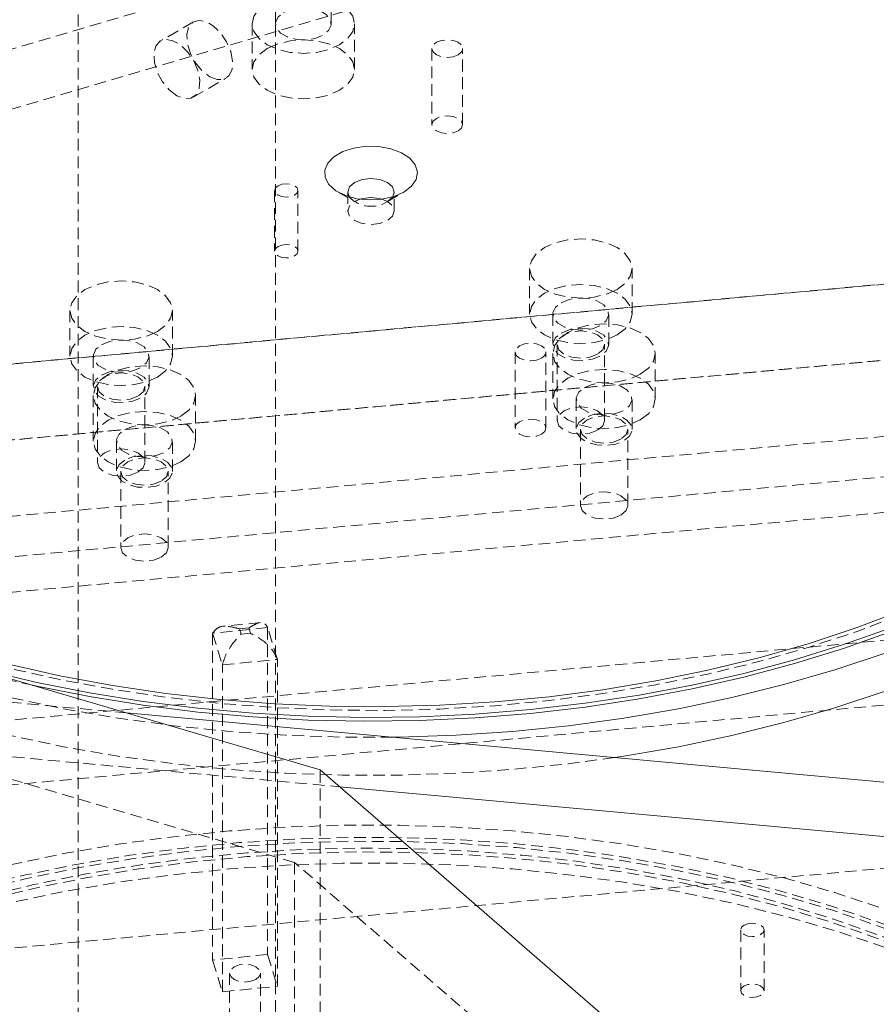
# Model space of a CAD drawing. Header units: millimetres. Extents: x 1529 to 6255, y 1713 to 5797.
# Tile 56 of 82: x 5846 to 5938, y 4847 to 4953. Entities that reach past the tile are written whole.
import ezdxf

# ---------------------------------------------------------------- set-up
doc = ezdxf.new("R2010")
doc.units = ezdxf.units.MM
doc.linetypes.add('HIDDEN', pattern=[1.905, 1.27, -0.635])

msp = doc.modelspace()

# ---------------------------------------------------------------- linework, layer by layer
at = {"color": 7, "linetype": 'HIDDEN', "lineweight": 0}
for p, q in [((5873.622, 4990.354), (5873.622, 4484.099)), ((5940.791, 4977.737), (5700.975, 4907.197)), ((5852.408, 4978.108), (5852.408, 4471.853)), ((5726.252, 4908.153), (5945.331, 4972.593)), ((5873.613, 4955.62), (5873.613, 4952.354)), ((5879.613, 4952.354), (5879.613, 4955.62)), ((5864.801, 4952.557), (5861.265, 4950.516)), ((5871.113, 4952.354), (5871.113, 4947.455)), ((5882.113, 4947.455), (5882.113, 4952.354)), ((5890.428, 4949.688), (5890.428, 4941.523)), ((5893.728, 4941.523), (5893.728, 4949.688)), ((5864.765, 4944.454), (5868.3, 4946.495)), ((5873.53, 4934.454), (5873.53, 4927.922)), ((5876.03, 4927.922), (5876.03, 4934.454)), ((5880.343, 4934.279), (5882.111, 4933.258)), ((5881.379, 4934.278), (5881.379, 4932.237)), ((5885.647, 4933.258), (5887.415, 4934.279)), ((5886.379, 4932.237), (5886.379, 4934.278)), ((5882.111, 4933.257), (5882.711, 4933.513)), ((5965.949, 4926.839), (5727.116, 4905.001)), ((5960.796, 4926.385), (5751.406, 4907.24)), ((5900.924, 4926.072), (5900.924, 4921.173)), ((5911.924, 4921.173), (5911.924, 4926.072)), ((5851.54, 4921.557), (5851.54, 4916.657)), ((5862.54, 4916.657), (5862.54, 4921.557)), ((5903.424, 4921.173), (5903.424, 4917.906)), ((5909.424, 4917.906), (5909.424, 4921.173)), ((5694.335, 4893.839), (5965.949, 4918.673)), ((5751.406, 4899.074), (5960.796, 4918.219)), ((5899.368, 4917.102), (5899.368, 4908.937)), ((5902.668, 4908.937), (5902.668, 4917.102)), ((5903.874, 4917.906), (5903.874, 4909.741)), ((5908.974, 4909.741), (5908.974, 4917.906)), ((5854.04, 4916.657), (5854.04, 4913.391)), ((5860.04, 4913.391), (5860.04, 4916.657)), ((5903.427, 4916.949), (5903.427, 4912.05)), ((5914.427, 4912.05), (5914.427, 4916.949)), ((5854.49, 4913.391), (5854.49, 4905.226)), ((5859.59, 4905.226), (5859.59, 4913.391)), ((5854.043, 4912.434), (5854.043, 4907.534)), ((5865.043, 4907.534), (5865.043, 4912.434)), ((5905.927, 4912.05), (5905.927, 4908.784)), ((5911.927, 4908.784), (5911.927, 4912.05)), ((5755.786, 4891.275), (5965.176, 4910.42)), ((5906.377, 4908.784), (5906.377, 4900.618)), ((5911.477, 4900.618), (5911.477, 4908.784)), ((5856.543, 4907.534), (5856.543, 4904.268)), ((5862.543, 4904.268), (5862.543, 4907.534)), ((5697.69, 4881.608), (5969.305, 4906.443)), ((5856.993, 4904.268), (5856.993, 4896.103)), ((5862.093, 4896.103), (5862.093, 4904.268)), ((5755.786, 4883.109), (5965.176, 4902.254)), ((5875.662, 4862.271), (5760.764, 4896.067)), ((5973.998, 4889.337), (5702.383, 4864.503)), ((5872.778, 4887.495), (5866.869, 4886.894)), ((5872.014, 4888.043), (5867.961, 4887.631)), ((5870.75, 4887.456), (5869.766, 4887.356)), ((5870.924, 4886.888), (5870.75, 4887.456)), ((5873.82, 4884.084), (5872.778, 4887.495)), ((5872.778, 4887.495), (5872.778, 4852.384)), ((5866.869, 4886.894), (5867.911, 4883.483)), ((5866.869, 4886.894), (5866.869, 4851.782)), ((5869.939, 4886.788), (5869.766, 4887.356)), ((5870.924, 4886.888), (5869.939, 4886.788)), ((5772.96, 4886.075), (5857.623, 4878.334)), ((5867.911, 4883.483), (5873.82, 4884.084)), ((5867.911, 4848.371), (5867.911, 4883.483)), ((5873.82, 4848.973), (5873.82, 4884.084)), ((5969.305, 4881.946), (5697.69, 4857.112)), ((5771.395, 4880.373), (5880.513, 4870.396)), ((5878.411, 4708.911), (5878.411, 4872.219)), ((5973.998, 4864.841), (5702.383, 4840.006)), ((5875.662, 4862.271), (5875.662, 4715.294)), ((5926.512, 4818.158), (5875.662, 4862.271)), ((5923.61, 4855.024), (5923.61, 4848.492)), ((5926.11, 4848.492), (5926.11, 4855.024)), ((5872.778, 4852.384), (5866.869, 4851.782)), ((5866.869, 4851.782), (5867.911, 4848.371)), ((5872.778, 4852.384), (5873.82, 4848.973)), ((5868.695, 4850.378), (5868.695, 4842.212)), ((5871.995, 4842.212), (5871.995, 4850.378)), ((5867.911, 4848.371), (5873.82, 4848.973))]:
    msp.add_line(p, q, dxfattribs=at)
at = {"color": 7, "linetype": 'Continuous', "lineweight": 15}
for p, q in [((5766.144, 4905.242), (5878.411, 4872.219)), ((5857.623, 4878.334), (6028.921, 4862.671)), ((5878.411, 4872.219), (5929.262, 4828.106)), ((5880.513, 4870.396), (6027.357, 4856.97))]:
    msp.add_line(p, q, dxfattribs=at)
at = {"color": 7, "linetype": 'HIDDEN', "lineweight": 0, "flags": 128}
for points in [[(5872.724, 4954.599), (5873.863, 4955.103), (5875.19, 4955.421), (5876.613, 4955.529), (5878.037, 4955.421), (5879.363, 4955.103), (5880.503, 4954.599), (5881.377, 4953.941), (5881.926, 4953.176), (5882.113, 4952.354), (5881.926, 4951.532), (5881.377, 4950.766), (5880.503, 4950.109), (5879.363, 4949.604), (5878.037, 4949.287), (5876.613, 4949.179), (5875.19, 4949.287), (5873.863, 4949.604), (5872.724, 4950.109), (5871.85, 4950.766), (5871.301, 4951.532), (5871.113, 4952.354), (5871.301, 4953.176), (5871.85, 4953.941), (5872.724, 4954.599)], [(5874.492, 4953.578), (5875.346, 4953.923), (5876.352, 4954.079), (5877.39, 4954.027), (5878.334, 4953.772), (5879.071, 4953.347), (5879.511, 4952.802), (5879.602, 4952.203), (5879.332, 4951.622), (5878.735, 4951.129), (5877.881, 4950.784), (5876.875, 4950.628), (5875.837, 4950.681), (5874.893, 4950.935), (5874.156, 4951.36), (5873.716, 4951.905), (5873.625, 4952.505), (5873.894, 4953.086), (5874.492, 4953.578)], [(5866.551, 4946.668), (5867.354, 4946.359), (5868.071, 4946.393), (5868.622, 4946.767), (5868.95, 4947.44), (5869.017, 4948.338), (5868.817, 4949.366), (5868.371, 4950.411), (5867.728, 4951.36), (5866.958, 4952.11), (5866.143, 4952.58), (5865.373, 4952.72), (5864.73, 4952.513), (5864.284, 4951.983), (5864.084, 4951.186), (5864.151, 4950.21), (5864.479, 4949.159), (5865.03, 4948.148), (5865.747, 4947.287), (5866.551, 4946.668)], [(5863.015, 4944.627), (5862.211, 4945.246), (5861.495, 4946.107), (5860.943, 4947.118), (5860.616, 4948.169), (5860.549, 4949.145), (5860.749, 4949.942), (5861.194, 4950.472), (5861.837, 4950.679), (5862.608, 4950.539), (5863.422, 4950.069), (5864.193, 4949.319), (5864.836, 4948.37), (5865.281, 4947.325), (5865.481, 4946.297), (5865.414, 4945.399), (5865.087, 4944.726), (5864.535, 4944.352), (5863.819, 4944.318), (5863.015, 4944.627)], [(5872.724, 4949.7), (5873.863, 4950.204), (5875.19, 4950.521), (5876.613, 4950.63), (5878.037, 4950.521), (5879.363, 4950.204), (5880.503, 4949.7), (5881.377, 4949.042), (5881.926, 4948.276), (5882.113, 4947.455), (5881.926, 4946.633), (5881.377, 4945.867), (5880.503, 4945.209), (5879.363, 4944.705), (5878.037, 4944.388), (5876.613, 4944.279), (5875.19, 4944.388), (5873.863, 4944.705), (5872.724, 4945.209), (5871.85, 4945.867), (5871.301, 4946.633), (5871.113, 4947.455), (5871.301, 4948.276), (5871.85, 4949.042), (5872.724, 4949.7)], [(5893.244, 4949.015), (5892.709, 4948.808), (5892.078, 4948.736), (5891.446, 4948.808), (5890.911, 4949.015), (5890.553, 4949.324), (5890.428, 4949.688), (5890.553, 4950.053), (5890.911, 4950.362), (5891.446, 4950.568), (5892.078, 4950.641), (5892.709, 4950.568), (5893.244, 4950.362), (5893.602, 4950.053), (5893.728, 4949.688), (5893.602, 4949.324), (5893.244, 4949.015)], [(5893.244, 4940.849), (5893.602, 4941.158), (5893.728, 4941.523), (5893.602, 4941.887), (5893.244, 4942.196), (5892.709, 4942.403), (5892.078, 4942.475), (5891.446, 4942.403), (5890.911, 4942.196), (5890.553, 4941.887), (5890.428, 4941.523), (5890.553, 4941.158), (5890.911, 4940.849), (5891.446, 4940.643), (5892.078, 4940.57), (5892.709, 4940.643), (5893.244, 4940.849)], [(5783.879, 4936.524), (5783.978, 4933.754), (5784.416, 4930.342), (5785.204, 4926.951), (5786.339, 4923.593), (5787.816, 4920.279), (5789.631, 4917.022), (5791.777, 4913.833), (5794.246, 4910.723), (5797.03, 4907.702), (5800.119, 4904.783), (5803.503, 4901.973), (5807.169, 4899.285), (5811.104, 4896.727), (5815.294, 4894.307), (5819.726, 4892.036), (5824.383, 4889.919), (5829.249, 4887.966), (5834.307, 4886.183), (5839.539, 4884.576), (5844.927, 4883.15), (5850.451, 4881.911), (5856.093, 4880.864), (5861.833, 4880.011), (5867.65, 4879.356), (5873.524, 4878.901), (5879.435, 4878.648), (5885.361, 4878.597), (5891.281, 4878.749), (5897.176, 4879.103), (5903.024, 4879.659), (5908.805, 4880.413), (5914.498, 4881.363), (5920.084, 4882.507), (5925.543, 4883.84), (5930.855, 4885.357), (5936.002, 4887.053), (5940.966, 4888.922), (5945.73, 4890.958), (5950.276, 4893.153), (5954.589, 4895.499), (5958.654, 4897.989), (5962.456, 4900.614), (5965.982, 4903.364), (5969.22, 4906.229), (5972.158, 4909.201), (5974.786, 4912.267), (5977.094, 4915.418), (5979.076, 4918.643), (5980.722, 4921.93), (5982.029, 4925.267), (5982.991, 4928.643), (5983.604, 4932.046), (5983.868, 4935.464), (5983.878, 4936.524)], [(5873.896, 4934.964), (5874.302, 4935.121), (5874.78, 4935.176), (5875.259, 4935.121), (5875.664, 4934.964), (5875.935, 4934.73), (5876.03, 4934.454), (5875.935, 4934.178), (5875.664, 4933.944), (5875.259, 4933.787), (5874.78, 4933.732), (5874.302, 4933.787), (5873.896, 4933.944), (5873.626, 4934.178), (5873.53, 4934.454), (5873.625, 4934.73), (5873.896, 4934.964)], [(5885.047, 4933.513), (5885.646, 4933.257), (5886.188, 4932.789), (5886.379, 4932.237), (5886.188, 4931.684), (5885.646, 4931.216), (5884.835, 4930.903), (5883.879, 4930.794), (5882.922, 4930.903), (5882.111, 4931.216), (5881.569, 4931.684), (5881.379, 4932.237), (5881.569, 4932.789), (5882.111, 4933.257)], [(5886.218, 4933.768), (5886.188, 4933.726), (5885.646, 4933.258)], [(5873.896, 4928.432), (5874.302, 4928.588), (5874.78, 4928.643), (5875.259, 4928.588), (5875.664, 4928.432), (5875.935, 4928.198), (5876.03, 4927.922), (5875.935, 4927.645), (5875.664, 4927.411), (5875.259, 4927.255), (5874.78, 4927.2), (5874.302, 4927.255), (5873.896, 4927.411), (5873.626, 4927.645), (5873.53, 4927.922), (5873.625, 4928.198), (5873.896, 4928.432)], [(5910.313, 4923.827), (5909.174, 4923.322), (5907.848, 4923.005), (5906.424, 4922.897), (5905.001, 4923.005), (5903.674, 4923.322), (5902.535, 4923.827), (5901.661, 4924.484), (5901.111, 4925.25), (5900.924, 4926.072), (5901.111, 4926.894), (5901.661, 4927.659), (5902.535, 4928.317), (5903.674, 4928.822), (5905.001, 4929.139), (5906.424, 4929.247), (5907.848, 4929.139), (5909.174, 4928.822), (5910.313, 4928.317), (5911.187, 4927.659), (5911.737, 4926.894), (5911.924, 4926.072), (5911.737, 4925.25), (5911.187, 4924.484), (5910.313, 4923.827)], [(5860.929, 4919.311), (5859.79, 4918.807), (5858.463, 4918.49), (5857.04, 4918.381), (5855.616, 4918.49), (5854.29, 4918.807), (5853.151, 4919.311), (5852.276, 4919.969), (5851.727, 4920.735), (5851.54, 4921.557), (5851.727, 4922.378), (5852.276, 4923.144), (5853.151, 4923.802), (5854.29, 4924.306), (5855.616, 4924.623), (5857.04, 4924.732), (5858.463, 4924.623), (5859.79, 4924.306), (5860.929, 4923.802), (5861.803, 4923.144), (5862.352, 4922.378), (5862.54, 4921.557), (5862.352, 4920.735), (5861.803, 4919.969), (5860.929, 4919.311)], [(5910.313, 4918.928), (5911.187, 4919.585), (5911.737, 4920.351), (5911.924, 4921.173), (5911.737, 4921.994), (5911.187, 4922.76), (5910.313, 4923.418), (5909.174, 4923.922), (5907.848, 4924.24), (5906.424, 4924.348), (5905.001, 4924.24), (5903.674, 4923.922), (5902.535, 4923.418), (5901.661, 4922.76), (5901.111, 4921.994), (5900.924, 4921.173), (5901.111, 4920.351), (5901.661, 4919.585), (5902.535, 4918.928), (5903.674, 4918.423), (5905.001, 4918.106), (5906.424, 4917.998), (5907.848, 4918.106), (5909.174, 4918.423), (5910.313, 4918.928)], [(5904.303, 4922.397), (5905.156, 4922.742), (5906.163, 4922.898), (5907.2, 4922.846), (5908.145, 4922.591), (5908.881, 4922.166), (5909.322, 4921.621), (5909.413, 4921.022), (5909.143, 4920.441), (5908.545, 4919.948), (5907.692, 4919.603), (5906.686, 4919.447), (5905.648, 4919.5), (5904.703, 4919.754), (5903.967, 4920.179), (5903.526, 4920.724), (5903.435, 4921.324), (5903.705, 4921.905), (5904.303, 4922.397)], [(5860.929, 4914.412), (5861.803, 4915.07), (5862.352, 4915.835), (5862.54, 4916.657), (5862.352, 4917.479), (5861.803, 4918.245), (5860.929, 4918.902), (5859.79, 4919.407), (5858.463, 4919.724), (5857.04, 4919.832), (5855.616, 4919.724), (5854.29, 4919.407), (5853.151, 4918.902), (5852.276, 4918.245), (5851.727, 4917.479), (5851.54, 4916.657), (5851.727, 4915.836), (5852.276, 4915.07), (5853.151, 4914.412), (5854.29, 4913.908), (5855.616, 4913.59), (5857.04, 4913.482), (5858.463, 4913.59), (5859.79, 4913.908), (5860.929, 4914.412)], [(5912.816, 4914.704), (5913.69, 4915.361), (5914.24, 4916.127), (5914.427, 4916.949), (5914.24, 4917.771), (5913.69, 4918.537), (5912.816, 4919.194), (5911.677, 4919.699), (5910.35, 4920.016), (5908.927, 4920.124), (5907.503, 4920.016), (5906.177, 4919.699), (5905.038, 4919.194), (5904.164, 4918.537), (5903.614, 4917.771), (5903.427, 4916.949), (5903.614, 4916.127), (5904.164, 4915.361), (5905.038, 4914.704), (5906.177, 4914.199), (5907.503, 4913.882), (5908.927, 4913.774), (5910.35, 4913.882), (5911.677, 4914.199), (5912.816, 4914.704)], [(5904.303, 4919.131), (5905.156, 4919.476), (5906.163, 4919.632), (5907.2, 4919.579), (5908.145, 4919.325), (5908.881, 4918.9), (5909.322, 4918.355), (5909.413, 4917.756), (5909.143, 4917.175), (5908.545, 4916.682), (5907.692, 4916.337), (5906.686, 4916.181), (5905.648, 4916.234), (5904.703, 4916.488), (5903.967, 4916.913), (5903.526, 4917.458), (5903.435, 4918.057), (5903.705, 4918.638), (5904.303, 4919.131)], [(5908.227, 4916.866), (5907.4, 4916.546), (5906.424, 4916.434), (5905.448, 4916.546), (5904.621, 4916.866), (5904.068, 4917.343), (5903.874, 4917.906), (5904.068, 4918.47), (5904.621, 4918.947), (5905.448, 4919.266), (5906.424, 4919.379), (5907.4, 4919.267), (5908.227, 4918.947), (5908.78, 4918.47), (5908.974, 4917.906), (5908.78, 4917.343), (5908.227, 4916.866)], [(5854.918, 4917.882), (5855.772, 4918.227), (5856.778, 4918.383), (5857.816, 4918.33), (5858.76, 4918.076), (5859.497, 4917.651), (5859.937, 4917.106), (5860.028, 4916.506), (5859.759, 4915.925), (5859.161, 4915.433), (5858.307, 4915.088), (5857.301, 4914.932), (5856.263, 4914.984), (5855.319, 4915.239), (5854.582, 4915.664), (5854.142, 4916.209), (5854.051, 4916.808), (5854.321, 4917.389), (5854.918, 4917.882)], [(5902.185, 4916.429), (5901.649, 4916.222), (5901.018, 4916.15), (5900.386, 4916.222), (5899.851, 4916.429), (5899.493, 4916.738), (5899.368, 4917.102), (5899.494, 4917.467), (5899.851, 4917.776), (5900.386, 4917.982), (5901.018, 4918.055), (5901.649, 4917.982), (5902.185, 4917.776), (5902.542, 4917.467), (5902.668, 4917.102), (5902.542, 4916.738), (5902.185, 4916.429)], [(5863.432, 4910.188), (5864.306, 4910.846), (5864.855, 4911.612), (5865.043, 4912.434), (5864.855, 4913.255), (5864.306, 4914.021), (5863.432, 4914.679), (5862.293, 4915.183), (5860.966, 4915.501), (5859.543, 4915.609), (5858.119, 4915.501), (5856.793, 4915.183), (5855.653, 4914.679), (5854.779, 4914.021), (5854.23, 4913.255), (5854.043, 4912.434), (5854.23, 4911.612), (5854.779, 4910.846), (5855.653, 4910.188), (5856.793, 4909.684), (5858.119, 4909.367), (5859.543, 4909.259), (5860.966, 4909.367), (5862.293, 4909.684), (5863.432, 4910.188)], [(5854.918, 4914.616), (5855.772, 4914.961), (5856.778, 4915.116), (5857.816, 4915.064), (5858.76, 4914.81), (5859.497, 4914.384), (5859.937, 4913.839), (5860.028, 4913.24), (5859.759, 4912.659), (5859.161, 4912.166), (5858.307, 4911.821), (5857.301, 4911.666), (5856.263, 4911.718), (5855.319, 4911.972), (5854.582, 4912.398), (5854.142, 4912.943), (5854.051, 4913.542), (5854.321, 4914.123), (5854.918, 4914.616)], [(5912.816, 4909.805), (5913.69, 4910.462), (5914.24, 4911.228), (5914.427, 4912.05), (5914.24, 4912.872), (5913.69, 4913.637), (5912.816, 4914.295), (5911.677, 4914.799), (5910.35, 4915.117), (5908.927, 4915.225), (5907.503, 4915.117), (5906.177, 4914.799), (5905.038, 4914.295), (5904.164, 4913.637), (5903.614, 4912.872), (5903.427, 4912.05), (5903.614, 4911.228), (5904.164, 4910.462), (5905.038, 4909.805), (5906.177, 4909.3), (5907.503, 4908.983), (5908.927, 4908.875), (5910.35, 4908.983), (5911.677, 4909.3), (5912.816, 4909.805)], [(5858.843, 4912.35), (5858.015, 4912.031), (5857.04, 4911.919), (5856.064, 4912.031), (5855.236, 4912.35), (5854.684, 4912.828), (5854.49, 4913.391), (5854.684, 4913.954), (5855.237, 4914.432), (5856.064, 4914.751), (5857.04, 4914.863), (5858.015, 4914.751), (5858.843, 4914.432), (5859.395, 4913.954), (5859.59, 4913.391), (5859.396, 4912.828), (5858.843, 4912.35)], [(5906.806, 4913.274), (5907.659, 4913.619), (5908.666, 4913.775), (5909.703, 4913.723), (5910.648, 4913.468), (5911.384, 4913.043), (5911.825, 4912.498), (5911.916, 4911.899), (5911.646, 4911.318), (5911.048, 4910.825), (5910.195, 4910.48), (5909.188, 4910.324), (5908.151, 4910.377), (5907.206, 4910.631), (5906.47, 4911.056), (5906.029, 4911.602), (5905.938, 4912.201), (5906.208, 4912.782), (5906.806, 4913.274)], [(5863.432, 4905.289), (5864.306, 4905.947), (5864.855, 4906.713), (5865.043, 4907.534), (5864.855, 4908.356), (5864.306, 4909.122), (5863.432, 4909.78), (5862.293, 4910.284), (5860.966, 4910.601), (5859.543, 4910.709), (5858.119, 4910.601), (5856.793, 4910.284), (5855.653, 4909.779), (5854.779, 4909.122), (5854.23, 4908.356), (5854.043, 4907.534), (5854.23, 4906.713), (5854.779, 4905.947), (5855.653, 4905.289), (5856.793, 4904.785), (5858.119, 4904.467), (5859.543, 4904.359), (5860.966, 4904.467), (5862.293, 4904.785), (5863.432, 4905.289)], [(5908.227, 4908.7), (5908.78, 4909.178), (5908.974, 4909.741), (5908.78, 4910.304), (5908.227, 4910.782), (5907.4, 4911.101), (5906.424, 4911.213), (5905.448, 4911.101), (5904.621, 4910.782), (5904.068, 4910.304), (5903.874, 4909.741), (5904.068, 4909.178), (5904.621, 4908.7), (5905.448, 4908.381), (5906.424, 4908.269), (5907.4, 4908.381), (5908.227, 4908.7)], [(5902.185, 4908.263), (5902.542, 4908.572), (5902.668, 4908.937), (5902.542, 4909.301), (5902.185, 4909.61), (5901.649, 4909.817), (5901.018, 4909.889), (5900.386, 4909.817), (5899.851, 4909.61), (5899.494, 4909.301), (5899.368, 4908.937), (5899.493, 4908.572), (5899.851, 4908.263), (5900.386, 4908.057), (5901.018, 4907.984), (5901.649, 4908.057), (5902.185, 4908.263)], [(5906.806, 4910.008), (5906.208, 4909.516), (5905.938, 4908.935), (5906.029, 4908.335), (5906.47, 4907.79), (5907.206, 4907.365), (5908.151, 4907.111), (5909.188, 4907.058), (5910.195, 4907.214), (5911.048, 4907.559), (5911.646, 4908.052), (5911.916, 4908.633), (5911.825, 4909.232), (5911.384, 4909.777), (5910.648, 4910.202), (5909.703, 4910.456), (5908.666, 4910.509), (5907.659, 4910.353), (5906.806, 4910.008)], [(5910.73, 4907.743), (5909.903, 4907.424), (5908.927, 4907.312), (5907.951, 4907.424), (5907.124, 4907.743), (5906.571, 4908.22), (5906.377, 4908.784), (5906.571, 4909.347), (5907.124, 4909.825), (5907.951, 4910.144), (5908.927, 4910.256), (5909.903, 4910.144), (5910.73, 4909.825), (5911.283, 4909.347), (5911.477, 4908.784), (5911.283, 4908.22), (5910.73, 4907.743)], [(5857.421, 4908.759), (5858.275, 4909.104), (5859.281, 4909.26), (5860.319, 4909.207), (5861.263, 4908.953), (5862, 4908.528), (5862.44, 4907.983), (5862.531, 4907.383), (5862.261, 4906.802), (5861.664, 4906.31), (5860.81, 4905.965), (5859.804, 4905.809), (5858.766, 4905.862), (5857.822, 4906.116), (5857.085, 4906.541), (5856.645, 4907.086), (5856.554, 4907.685), (5856.824, 4908.266), (5857.421, 4908.759)], [(5858.843, 4904.185), (5859.396, 4904.662), (5859.59, 4905.226), (5859.395, 4905.789), (5858.843, 4906.267), (5858.015, 4906.586), (5857.04, 4906.698), (5856.064, 4906.586), (5855.237, 4906.267), (5854.684, 4905.789), (5854.49, 4905.226), (5854.684, 4904.662), (5855.236, 4904.185), (5856.064, 4903.866), (5857.04, 4903.754), (5858.015, 4903.866), (5858.843, 4904.185)], [(5857.421, 4905.493), (5856.824, 4905), (5856.554, 4904.419), (5856.645, 4903.82), (5857.085, 4903.275), (5857.822, 4902.85), (5858.766, 4902.595), (5859.804, 4902.543), (5860.81, 4902.699), (5861.664, 4903.044), (5862.261, 4903.536), (5862.531, 4904.117), (5862.44, 4904.716), (5862, 4905.262), (5861.263, 4905.687), (5860.319, 4905.941), (5859.281, 4905.993), (5858.275, 4905.838), (5857.421, 4905.493)], [(5861.346, 4903.227), (5860.518, 4902.908), (5859.543, 4902.796), (5858.567, 4902.908), (5857.739, 4903.227), (5857.187, 4903.705), (5856.993, 4904.268), (5857.187, 4904.832), (5857.739, 4905.309), (5858.567, 4905.628), (5859.543, 4905.74), (5860.518, 4905.628), (5861.346, 4905.309), (5861.898, 4904.832), (5862.093, 4904.268), (5861.898, 4903.705), (5861.346, 4903.227)], [(5910.73, 4899.577), (5911.283, 4900.055), (5911.477, 4900.618), (5911.283, 4901.181), (5910.73, 4901.659), (5909.903, 4901.978), (5908.927, 4902.09), (5907.951, 4901.978), (5907.124, 4901.659), (5906.571, 4901.181), (5906.377, 4900.618), (5906.571, 4900.055), (5907.124, 4899.577), (5907.951, 4899.258), (5908.927, 4899.146), (5909.903, 4899.258), (5910.73, 4899.577)], [(5861.346, 4895.062), (5861.898, 4895.539), (5862.093, 4896.103), (5861.898, 4896.666), (5861.346, 4897.144), (5860.518, 4897.463), (5859.543, 4897.575), (5858.567, 4897.463), (5857.739, 4897.144), (5857.187, 4896.666), (5856.993, 4896.103), (5857.187, 4895.539), (5857.739, 4895.062), (5858.567, 4894.743), (5859.543, 4894.631), (5860.518, 4894.743), (5861.346, 4895.062)], [(5801.069, 4894.969), (5801.515, 4894.641), (5805.441, 4891.94), (5809.633, 4889.375), (5814.075, 4886.956), (5818.754, 4884.689), (5823.653, 4882.584), (5828.756, 4880.646), (5834.046, 4878.883), (5839.504, 4877.301), (5845.112, 4875.904), (5850.852, 4874.698), (5856.703, 4873.687), (5862.646, 4872.874), (5868.661, 4872.262), (5874.727, 4871.852), (5880.825, 4871.647), (5886.933, 4871.647), (5893.03, 4871.852), (5899.097, 4872.262), (5905.112, 4872.874), (5910.074, 4873.538)], [(5886.219, 4875.719), (5880.825, 4875.73), (5874.727, 4875.935), (5868.661, 4876.344), (5862.646, 4876.957), (5856.703, 4877.77), (5850.852, 4878.781), (5845.112, 4879.987), (5839.504, 4881.383), (5834.046, 4882.966), (5828.756, 4884.729), (5823.653, 4886.666), (5818.754, 4888.772), (5814.075, 4891.038), (5813.605, 4891.282)], [(5809.632, 4848.534), (5814.075, 4850.954), (5818.754, 4853.22), (5823.653, 4855.326), (5828.756, 4857.264), (5834.046, 4859.027), (5839.504, 4860.609), (5845.112, 4862.006), (5850.852, 4863.211), (5856.703, 4864.223), (5862.646, 4865.036), (5868.661, 4865.648), (5874.727, 4866.058), (5880.825, 4866.263), (5886.933, 4866.263), (5893.03, 4866.058), (5899.097, 4865.648), (5905.112, 4865.036), (5911.055, 4864.223), (5916.906, 4863.211), (5922.645, 4862.006), (5928.254, 4860.609), (5933.712, 4859.027), (5939.001, 4857.264), (5944.104, 4855.326), (5949.003, 4853.22), (5953.682, 4850.954), (5958.125, 4848.534), (5962.316, 4845.97), (5966.242, 4843.269), (5969.89, 4840.44), (5973.246, 4837.495), (5976.3, 4834.441), (5979.041, 4831.29), (5981.46, 4828.052), (5983.549, 4824.739), (5985.301, 4821.361), (5986.709, 4817.93), (5987.77, 4814.458), (5988.479, 4810.956), (5988.834, 4807.436), (5988.834, 4803.91), (5988.479, 4800.39), (5987.77, 4796.888), (5986.709, 4793.415), (5985.301, 4789.985), (5983.549, 4786.607), (5981.46, 4783.293), (5979.041, 4780.056), (5976.3, 4776.905), (5973.246, 4773.851), (5969.89, 4770.905), (5966.242, 4768.077), (5962.316, 4765.376), (5958.125, 4762.812), (5953.682, 4760.392), (5949.003, 4758.125), (5944.104, 4756.02), (5939.001, 4754.082), (5933.712, 4752.319), (5928.254, 4750.737), (5922.645, 4749.34), (5916.906, 4748.134), (5911.055, 4747.123), (5905.112, 4746.31), (5899.097, 4745.698), (5893.03, 4745.288), (5886.933, 4745.083), (5880.825, 4745.083), (5874.727, 4745.288), (5868.661, 4745.698), (5862.646, 4746.31), (5856.703, 4747.123), (5850.852, 4748.134), (5845.112, 4749.34), (5839.504, 4750.737), (5834.046, 4752.319), (5828.756, 4754.082), (5823.653, 4756.02), (5818.754, 4758.125), (5814.075, 4760.392), (5809.633, 4762.812), (5805.441, 4765.376), (5801.515, 4768.077), (5797.868, 4770.905), (5794.511, 4773.851), (5791.458, 4776.905), (5788.716, 4780.056), (5786.297, 4783.293), (5784.208, 4786.607), (5782.457, 4789.985), (5781.048, 4793.415), (5779.987, 4796.888), (5779.278, 4800.39), (5778.923, 4803.91), (5778.923, 4807.436), (5779.278, 4810.956), (5779.987, 4814.458), (5781.048, 4817.93), (5782.456, 4821.361), (5784.208, 4824.739), (5786.297, 4828.052), (5788.716, 4831.29), (5791.458, 4834.441), (5794.511, 4837.495), (5797.868, 4840.44), (5801.515, 4843.269), (5805.441, 4845.97), (5809.632, 4848.534)], [(5811.754, 4847.718), (5807.645, 4845.203), (5803.8, 4842.552), (5800.23, 4839.777), (5796.949, 4836.885), (5793.967, 4833.886), (5791.295, 4830.792), (5788.943, 4827.613), (5786.917, 4824.359), (5785.226, 4821.043), (5783.875, 4817.675), (5782.869, 4814.267), (5782.211, 4810.83), (5781.903, 4807.378), (5781.947, 4803.921), (5782.343, 4800.471), (5783.088, 4797.041), (5784.181, 4793.641), (5785.617, 4790.285), (5787.393, 4786.983), (5789.5, 4783.747), (5791.934, 4780.588), (5794.684, 4777.517), (5797.741, 4774.545), (5801.096, 4771.681), (5804.736, 4768.935), (5808.648, 4766.318), (5812.82, 4763.838), (5817.237, 4761.503), (5821.884, 4759.322), (5826.744, 4757.302), (5831.802, 4755.451), (5837.039, 4753.774), (5842.437, 4752.277), (5847.978, 4750.966), (5853.643, 4749.844), (5859.413, 4748.917), (5865.266, 4748.187), (5871.184, 4747.656), (5877.145, 4747.326), (5883.13, 4747.199), (5889.117, 4747.276), (5895.087, 4747.554), (5901.017, 4748.035), (5906.889, 4748.716), (5912.681, 4749.594), (5918.374, 4750.667), (5923.948, 4751.931), (5929.383, 4753.382), (5934.662, 4755.015), (5939.766, 4756.823), (5944.678, 4758.802), (5949.379, 4760.943), (5953.855, 4763.24), (5958.09, 4765.685), (5962.069, 4768.269), (5965.778, 4770.983), (5969.205, 4773.818), (5972.338, 4776.764), (5975.166, 4779.812), (5977.679, 4782.95), (5979.869, 4786.168), (5981.728, 4789.454), (5983.249, 4792.798), (5984.429, 4796.187), (5985.261, 4799.611), (5985.744, 4803.057), (5985.876, 4806.513), (5985.656, 4809.968), (5985.086, 4813.41), (5984.166, 4816.826), (5982.901, 4820.205), (5981.294, 4823.536), (5979.352, 4826.806), (5977.081, 4830.005), (5974.488, 4833.121), (5971.583, 4836.145), (5968.375, 4839.064), (5964.877, 4841.87), (5961.099, 4844.552), (5957.055, 4847.102), (5952.758, 4849.511), (5948.224, 4851.77), (5943.469, 4853.871), (5938.508, 4855.807), (5933.358, 4857.572), (5928.038, 4859.16), (5922.566, 4860.565), (5916.961, 4861.781), (5911.241, 4862.806), (5905.427, 4863.636), (5899.539, 4864.266), (5893.597, 4864.697), (5887.621, 4864.925), (5881.633, 4864.95), (5875.652, 4864.773), (5869.7, 4864.393), (5863.796, 4863.812), (5857.962, 4863.032), (5852.217, 4862.056), (5846.581, 4860.887), (5841.073, 4859.529), (5835.714, 4857.986), (5830.52, 4856.265), (5825.51, 4854.371), (5820.702, 4852.31), (5816.111, 4850.09), (5811.754, 4847.718)], [(5811.754, 4847.31), (5807.645, 4844.794), (5803.8, 4842.144), (5800.23, 4839.368), (5796.949, 4836.476), (5793.967, 4833.478), (5791.295, 4830.384), (5788.943, 4827.205), (5786.917, 4823.951), (5785.226, 4820.635), (5783.875, 4817.266), (5782.869, 4813.858), (5782.211, 4810.422), (5781.903, 4806.97), (5781.947, 4803.512), (5782.343, 4800.063), (5783.088, 4796.632), (5784.181, 4793.233), (5785.617, 4789.877), (5787.393, 4786.575), (5789.5, 4783.339), (5791.934, 4780.18), (5794.684, 4777.109), (5797.741, 4774.136), (5801.096, 4771.272), (5804.736, 4768.527), (5808.648, 4765.91), (5812.82, 4763.429), (5817.237, 4761.095), (5821.884, 4758.914), (5826.744, 4756.894), (5831.802, 4755.042), (5837.039, 4753.365), (5842.437, 4751.869), (5847.978, 4750.557), (5853.643, 4749.436), (5859.413, 4748.509), (5865.266, 4747.778), (5871.184, 4747.247), (5877.145, 4746.918), (5883.13, 4746.791), (5889.117, 4746.867), (5895.087, 4747.146), (5901.017, 4747.627), (5906.889, 4748.307), (5912.681, 4749.186), (5918.374, 4750.259), (5923.948, 4751.523), (5929.383, 4752.974), (5934.662, 4754.607), (5939.766, 4756.415), (5944.678, 4758.394), (5949.379, 4760.535), (5953.855, 4762.832), (5958.09, 4765.276), (5962.069, 4767.86), (5965.778, 4770.575), (5969.205, 4773.41), (5972.338, 4776.356), (5975.166, 4779.404), (5977.679, 4782.542), (5979.869, 4785.759), (5981.728, 4789.046), (5983.249, 4792.39), (5984.429, 4795.779), (5985.261, 4799.203), (5985.744, 4802.649), (5985.876, 4806.105), (5985.656, 4809.56), (5985.086, 4813.002), (5984.166, 4816.418), (5982.901, 4819.797), (5981.294, 4823.127), (5979.352, 4826.398), (5977.081, 4829.597), (5974.488, 4832.713), (5971.583, 4835.736), (5968.375, 4838.656), (5964.877, 4841.462), (5961.099, 4844.144), (5957.055, 4846.694), (5952.758, 4849.103), (5948.224, 4851.361), (5943.469, 4853.463), (5938.508, 4855.399), (5933.358, 4857.164), (5928.038, 4858.752), (5922.566, 4860.156), (5916.961, 4861.373), (5911.241, 4862.398), (5905.427, 4863.227), (5899.539, 4863.858), (5893.597, 4864.288), (5887.621, 4864.517), (5881.633, 4864.542), (5875.652, 4864.364), (5869.7, 4863.985), (5863.796, 4863.404), (5857.962, 4862.624), (5852.217, 4861.648), (5846.581, 4860.478), (5841.073, 4859.12), (5835.714, 4857.578), (5830.52, 4855.857), (5825.51, 4853.962), (5820.702, 4851.902), (5816.111, 4849.682), (5811.754, 4847.31)], [(5813.168, 4846.902), (5817.481, 4849.248), (5822.028, 4851.443), (5826.791, 4853.479), (5831.755, 4855.348), (5836.902, 4857.044), (5842.215, 4858.561), (5847.673, 4859.893), (5853.259, 4861.037), (5858.952, 4861.988), (5864.733, 4862.742), (5870.581, 4863.297), (5876.476, 4863.652), (5882.397, 4863.804), (5888.323, 4863.753), (5894.233, 4863.5), (5900.107, 4863.045), (5905.924, 4862.39), (5911.664, 4861.537), (5917.306, 4860.489), (5922.831, 4859.25), (5928.218, 4857.825), (5933.45, 4856.218), (5938.508, 4854.434), (5943.374, 4852.481), (5948.031, 4850.365), (5952.463, 4848.093), (5956.654, 4845.674), (5960.589, 4843.116), (5964.255, 4840.427), (5967.638, 4837.618), (5970.727, 4834.698), (5973.511, 4831.678), (5975.981, 4828.568), (5978.126, 4825.378), (5979.941, 4822.121), (5981.418, 4818.808), (5982.553, 4815.45), (5983.341, 4812.059), (5983.78, 4808.647), (5983.868, 4805.226), (5983.604, 4801.808), (5982.991, 4798.405), (5982.029, 4795.029), (5980.722, 4791.691), (5979.076, 4788.405), (5977.094, 4785.18), (5974.786, 4782.029), (5972.158, 4778.962), (5969.22, 4775.991), (5965.982, 4773.125), (5962.456, 4770.375), (5958.654, 4767.751), (5954.589, 4765.261), (5950.276, 4762.914), (5945.73, 4760.719), (5940.966, 4758.684), (5936.002, 4756.815), (5930.855, 4755.119), (5925.543, 4753.602), (5920.084, 4752.269), (5914.498, 4751.125), (5908.805, 4750.175), (5903.024, 4749.42), (5897.176, 4748.865), (5891.281, 4748.511), (5885.361, 4748.359), (5879.435, 4748.409), (5873.524, 4748.663), (5867.65, 4749.118), (5861.833, 4749.773), (5856.093, 4750.626), (5850.451, 4751.673), (5844.927, 4752.912), (5839.539, 4754.337), (5834.307, 4755.945), (5829.249, 4757.728), (5824.383, 4759.681), (5819.726, 4761.797), (5815.294, 4764.069), (5811.104, 4766.488), (5807.169, 4769.047), (5803.503, 4771.735), (5800.119, 4774.544), (5797.03, 4777.464), (5794.246, 4780.484), (5791.777, 4783.595), (5789.631, 4786.784), (5787.816, 4790.041), (5786.339, 4793.355), (5785.204, 4796.713), (5784.416, 4800.104), (5783.978, 4803.516), (5783.89, 4806.937), (5784.153, 4810.355), (5784.767, 4813.758), (5785.729, 4817.134), (5787.035, 4820.471), (5788.682, 4823.758), (5790.663, 4826.982), (5792.972, 4830.133), (5795.599, 4833.2), (5798.537, 4836.171), (5801.775, 4839.037), (5805.301, 4841.787), (5809.103, 4844.412), (5813.168, 4846.902)], [(5813.168, 4846.493), (5809.103, 4844.003), (5805.301, 4841.379), (5801.775, 4838.629), (5798.537, 4835.763), (5795.599, 4832.792), (5792.972, 4829.725), (5790.663, 4826.574), (5788.682, 4823.349), (5787.035, 4820.063), (5785.729, 4816.725), (5784.767, 4813.349), (5784.153, 4809.946), (5783.89, 4806.528), (5783.978, 4803.107), (5784.416, 4799.695), (5785.204, 4796.304), (5786.339, 4792.946), (5787.816, 4789.633), (5789.631, 4786.376), (5791.777, 4783.187), (5794.246, 4780.076), (5797.03, 4777.056), (5800.119, 4774.136), (5803.503, 4771.327), (5807.169, 4768.638), (5811.104, 4766.08), (5815.294, 4763.661), (5819.726, 4761.389), (5824.383, 4759.273), (5829.249, 4757.32), (5834.307, 4755.536), (5839.539, 4753.929), (5844.927, 4752.504), (5850.451, 4751.265), (5856.093, 4750.217), (5861.833, 4749.365), (5867.65, 4748.709), (5873.524, 4748.254), (5879.435, 4748.001), (5885.361, 4747.951), (5891.281, 4748.103), (5897.176, 4748.457), (5903.024, 4749.012), (5908.805, 4749.766), (5914.498, 4750.717), (5920.084, 4751.861), (5925.543, 4753.193), (5930.855, 4754.71), (5936.002, 4756.406), (5940.966, 4758.276), (5945.73, 4760.311), (5950.276, 4762.506), (5954.589, 4764.853), (5958.654, 4767.342), (5962.456, 4769.967), (5965.982, 4772.717), (5969.22, 4775.583), (5972.158, 4778.554), (5974.786, 4781.621), (5977.094, 4784.772), (5979.076, 4787.997), (5980.722, 4791.283), (5982.029, 4794.62), (5982.991, 4797.996), (5983.604, 4801.4), (5983.868, 4804.818), (5983.78, 4808.239), (5983.341, 4811.651), (5982.553, 4815.042), (5981.418, 4818.4), (5979.941, 4821.713), (5978.126, 4824.97), (5975.981, 4828.159), (5973.511, 4831.27), (5970.727, 4834.29), (5967.638, 4837.21), (5964.255, 4840.019), (5960.589, 4842.707), (5956.654, 4845.266), (5952.463, 4847.685), (5948.031, 4849.957), (5943.374, 4852.073), (5938.508, 4854.026), (5933.45, 4855.81), (5928.218, 4857.417), (5922.831, 4858.842), (5917.306, 4860.081), (5911.664, 4861.129), (5905.924, 4861.981), (5900.107, 4862.636), (5894.233, 4863.091), (5888.323, 4863.345), (5882.397, 4863.395), (5876.476, 4863.243), (5870.581, 4862.889), (5864.733, 4862.334), (5858.952, 4861.58), (5853.259, 4860.629), (5847.673, 4859.485), (5842.215, 4858.153), (5836.902, 4856.636), (5831.755, 4854.939), (5826.791, 4853.07), (5822.028, 4851.035), (5817.481, 4848.84), (5813.168, 4846.493)], [(5809.632, 4844.452), (5805.441, 4841.887), (5801.515, 4839.186), (5797.868, 4836.358), (5794.511, 4833.412), (5791.458, 4830.358), (5788.716, 4827.207), (5786.297, 4823.97), (5784.208, 4820.656), (5782.456, 4817.279), (5781.048, 4813.848), (5779.987, 4810.375), (5779.278, 4806.873), (5778.923, 4803.353), (5778.923, 4799.827), (5779.278, 4796.307), (5779.987, 4792.805), (5781.048, 4789.333), (5782.457, 4785.902), (5784.208, 4782.524), (5786.297, 4779.211), (5788.716, 4775.973), (5791.458, 4772.822), (5794.511, 4769.769), (5797.868, 4766.823), (5801.515, 4763.995), (5805.441, 4761.294), (5809.633, 4758.729), (5814.075, 4756.309), (5818.754, 4754.043), (5823.653, 4751.937), (5828.756, 4750), (5834.046, 4748.237), (5839.504, 4746.654), (5845.112, 4745.258), (5850.852, 4744.052), (5856.703, 4743.04), (5862.646, 4742.227), (5868.661, 4741.615), (5874.727, 4741.206), (5880.825, 4741.001), (5886.933, 4741.001), (5893.03, 4741.206), (5899.097, 4741.615), (5905.112, 4742.227), (5911.055, 4743.04), (5916.906, 4744.052), (5922.645, 4745.258), (5928.254, 4746.654), (5933.712, 4748.237), (5939.001, 4750), (5944.104, 4751.937), (5949.003, 4754.043), (5953.682, 4756.309), (5958.125, 4758.729), (5962.316, 4761.294), (5966.242, 4763.995), (5969.89, 4766.823), (5973.246, 4769.769), (5976.3, 4772.822), (5979.041, 4775.973), (5981.46, 4779.211), (5983.549, 4782.524), (5985.301, 4785.902), (5986.709, 4789.333), (5987.77, 4792.805), (5988.479, 4796.307), (5988.834, 4799.827), (5988.834, 4803.353), (5988.479, 4806.873), (5987.77, 4810.375), (5986.709, 4813.848), (5985.301, 4817.279), (5983.549, 4820.656), (5981.46, 4823.97), (5979.041, 4827.207), (5976.3, 4830.358), (5973.246, 4833.412), (5969.89, 4836.358), (5966.242, 4839.186), (5962.316, 4841.887), (5958.125, 4844.452), (5953.682, 4846.871), (5949.003, 4849.138), (5944.104, 4851.243), (5939.001, 4853.181), (5933.712, 4854.944), (5928.254, 4856.526), (5922.645, 4857.923), (5916.906, 4859.129), (5911.055, 4860.14), (5905.112, 4860.953), (5899.097, 4861.565), (5893.03, 4861.975), (5886.933, 4862.18), (5880.825, 4862.18), (5874.727, 4861.975), (5868.661, 4861.565), (5862.646, 4860.953), (5856.703, 4860.14), (5850.852, 4859.129), (5845.112, 4857.923), (5839.504, 4856.526), (5834.046, 4854.944), (5828.756, 4853.181), (5823.653, 4851.243), (5818.754, 4849.138), (5814.075, 4846.871), (5809.632, 4844.452)], [(5923.976, 4855.534), (5924.381, 4855.691), (5924.859, 4855.746), (5925.338, 4855.691), (5925.743, 4855.534), (5926.014, 4855.3), (5926.11, 4855.024), (5926.014, 4854.748), (5925.743, 4854.514), (5925.338, 4854.357), (5924.86, 4854.303), (5924.381, 4854.357), (5923.976, 4854.514), (5923.705, 4854.748), (5923.61, 4855.024), (5923.705, 4855.3), (5923.976, 4855.534)], [(5871.511, 4849.704), (5870.976, 4849.498), (5870.345, 4849.425), (5869.713, 4849.498), (5869.178, 4849.704), (5868.82, 4850.013), (5868.695, 4850.378), (5868.82, 4850.742), (5869.178, 4851.051), (5869.713, 4851.258), (5870.345, 4851.33), (5870.976, 4851.258), (5871.511, 4851.051), (5871.869, 4850.742), (5871.995, 4850.378), (5871.869, 4850.013), (5871.511, 4849.704)], [(5923.976, 4849.002), (5923.705, 4848.768), (5923.61, 4848.492), (5923.705, 4848.216), (5923.976, 4847.982), (5924.381, 4847.825), (5924.86, 4847.77), (5925.338, 4847.825), (5925.743, 4847.982), (5926.014, 4848.216), (5926.11, 4848.492), (5926.014, 4848.768), (5925.743, 4849.002), (5925.338, 4849.158), (5924.859, 4849.213), (5924.381, 4849.158), (5923.976, 4849.002)]]:
    msp.add_lwpolyline(points, dxfattribs=at)
at = {"color": 7, "linetype": 'Continuous', "lineweight": 15, "flags": 128}
for points in [[(5887.414, 4934.278), (5886.329, 4933.803), (5885.063, 4933.515), (5883.708, 4933.435), (5882.366, 4933.568), (5881.136, 4933.906), (5880.11, 4934.422), (5879.363, 4935.08), (5878.951, 4935.829), (5878.905, 4936.615), (5879.227, 4937.378), (5879.895, 4938.064), (5880.858, 4938.619), (5882.044, 4939.005), (5883.367, 4939.191), (5884.728, 4939.164), (5886.026, 4938.926), (5887.165, 4938.495), (5888.06, 4937.903), (5888.644, 4937.193), (5888.876, 4936.418), (5888.737, 4935.636), (5888.237, 4934.905), (5887.414, 4934.278)], [(5881.54, 4933.768), (5881.379, 4934.278), (5881.569, 4934.83), (5882.111, 4935.299), (5882.922, 4935.611), (5883.879, 4935.721), (5884.835, 4935.611), (5885.646, 4935.299), (5886.188, 4934.83), (5886.379, 4934.278), (5886.218, 4933.768)], [(5940.966, 4889.33), (5936.002, 4887.461), (5930.855, 4885.765), (5925.543, 4884.248), (5920.084, 4882.915), (5914.498, 4881.772), (5908.805, 4880.821), (5903.024, 4880.067), (5897.176, 4879.512), (5891.281, 4879.157), (5885.361, 4879.005), (5879.435, 4879.056), (5873.524, 4879.309), (5867.65, 4879.764), (5861.833, 4880.419), (5856.093, 4881.272), (5850.451, 4882.32), (5844.927, 4883.558)], [(5842.437, 4882.923), (5847.978, 4881.612), (5853.643, 4880.491), (5859.413, 4879.563), (5865.266, 4878.833), (5871.184, 4878.302), (5877.145, 4877.973), (5883.13, 4877.846), (5889.117, 4877.922), (5895.087, 4878.201), (5901.017, 4878.682), (5906.889, 4879.362), (5912.681, 4880.241), (5918.374, 4881.314), (5923.948, 4882.578), (5929.383, 4884.029), (5934.662, 4885.661), (5939.766, 4887.47)], [(5847.541, 4881.299), (5847.978, 4881.204), (5853.643, 4880.083), (5859.413, 4879.155), (5865.266, 4878.425), (5871.184, 4877.894), (5877.145, 4877.565), (5883.13, 4877.438), (5889.117, 4877.514), (5895.087, 4877.793), (5901.017, 4878.273), (5906.889, 4878.954), (5912.681, 4879.832), (5918.374, 4880.906), (5923.948, 4882.17), (5929.383, 4883.621), (5934.662, 4885.253), (5939.766, 4887.062)], [(5939.001, 4884.729), (5933.712, 4882.966), (5928.254, 4881.383), (5922.645, 4879.987), (5916.906, 4878.781), (5911.055, 4877.77), (5905.112, 4876.957), (5899.097, 4876.344), (5893.03, 4875.935), (5886.933, 4875.73), (5886.219, 4875.719)], [(5910.074, 4873.538), (5911.055, 4873.687), (5916.906, 4874.698), (5922.645, 4875.904), (5928.254, 4877.301), (5933.712, 4878.883), (5939.001, 4880.646)]]:
    msp.add_lwpolyline(points, dxfattribs=at)
at = {"color": 7, "linetype": 'HIDDEN', "lineweight": 0}
for centre, radius, start, end in [((5883.9, 4935.978), 3.233, 223.11608, 302.70674), ((5877.521, 5019.071), 140.996, 249.49503, 257.72334)]:
    msp.add_arc(centre, radius, start, end, dxfattribs=at)
at = {"color": 7, "linetype": 'Continuous', "lineweight": 15}
msp.add_arc((5883.879, 4929.589), 4.093, 73.42458, 106.57602, dxfattribs=at)
at = {"color": 7, "linetype": 'HIDDEN', "lineweight": 0}
for points, knots in [([(5869.766, 4887.356), (5869.425, 4887.443), (5868.767, 4887.609), (5867.884, 4887.689), (5867.249, 4887.396), (5866.998, 4887.064), (5866.869, 4886.894)], [0, 0, 0, 0, 0.2962576, 0.5717979, 0.7796946, 1, 1, 1, 1]), ([(5870.75, 4887.456), (5870.989, 4887.602), (5871.45, 4887.882), (5872.068, 4888.115), (5872.513, 4887.932), (5872.688, 4887.644), (5872.778, 4887.495)], [0, 0, 0, 0, 0.2962593, 0.5717937, 0.7796926, 1, 1, 1, 1]), ([(5867.911, 4883.483), (5868.026, 4883.861), (5868.25, 4884.601), (5868.98, 4885.812), (5869.568, 4886.41), (5869.939, 4886.788)], [0, 0, 0, 0, 0.2779197, 0.5432205, 1, 1, 1, 1]), ([(5873.82, 4884.084), (5873.656, 4884.434), (5873.336, 4885.119), (5872.293, 4886.15), (5871.455, 4886.602), (5870.924, 4886.888)], [0, 0, 0, 0, 0.2779236, 0.543225, 1, 1, 1, 1])]:
    msp.add_open_spline(points, degree=3, knots=knots, dxfattribs=at)

doc.saveas('drawing.dxf')
